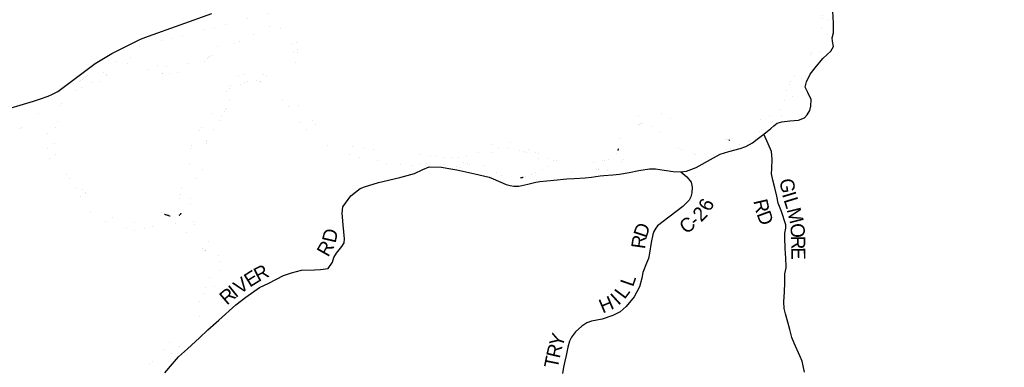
# Model space of a CAD drawing. Header units: feet. Extents: x 2045852 to 2423567, y 671180 to 1091522.
# Tile 19 of 101: x 2248180 to 2269205, y 850522 to 857942. Entities that reach past the tile are written whole.
import ezdxf

# ---------------------------------------------------------------- set-up
doc = ezdxf.new("R2010")
doc.units = ezdxf.units.FT
doc.header["$MEASUREMENT"] = 0
doc.linetypes.add('rr2', pattern=[0])
doc.linetypes.add('stream', pattern=[1.4, 0.7, -0.1, 0.1, -0.1, 0.1, -0.1, 0.1, -0.1])
for name, color, linetype in [('GM_X_County_Road', 3, 'Continuous'), ('GM_X_County_Road_Text', 3, 'Continuous'), ('GM_X_Major_River', 5, 'stream'), ('GM_X_Rail_Line', 7, 'rr2'), ('GM_X_US_Route', 1, 'Continuous')]:
    doc.layers.add(name, color=color, linetype=linetype)
doc.styles.add('Style-font30', font='font30.shx')

msp = doc.modelspace()

# ---------------------------------------------------------------- linework, layer by layer
at = {"layer": 'GM_X_County_Road', "flags": 128}
for points in [[(2264941, 850421), (2264907, 850552), (2264888, 850652), (2264836, 850768), (2264717, 851035), (2264669, 851160), (2264627, 851326), (2264585, 851488), (2264535, 851663), (2264507, 851775), (2264495, 851919), (2264510, 852130), (2264520, 852326), (2264516, 852457), (2264521, 852519), (2264546, 852645), (2264539, 852884), (2264536, 852922), (2264526, 853092), (2264518, 853260), (2264522, 853389), (2264537, 853489), (2264538, 853563), (2264448, 853846), (2264377, 854028), (2264347, 854176), (2264307, 854353), (2264261, 854515), (2264235, 854653), (2264244, 854765), (2264249, 854968), (2264235, 855128), (2264163, 855295), (2264070, 855500), (2264222, 855621), (2264284, 855676), (2264353, 855731), (2264457, 855760), (2264628, 855785), (2264810, 855801), (2264938, 855849), (2264999, 855908), (2265052, 856007), (2265073, 856097), (2265079, 856236), (2265007, 856391), (2264955, 856502), (2264978, 856619), (2265062, 856776), (2265166, 856914), (2265333, 857115), (2265424, 857198), (2265500, 857267), (2265558, 857368), (2265535, 857486), (2265532, 857552), (2265560, 857661), (2265556, 857867), (2265542, 858125)], [(2251280, 850403), (2251443, 850599), (2251569, 850745), (2251761, 850920), (2252020, 851151), (2252198, 851319), (2252431, 851525), (2252797, 851853), (2253007, 852022), (2253304, 852227), (2253503, 852318), (2253813, 852483), (2253984, 852539), (2254195, 852594), (2254473, 852604), (2254607, 852610), (2254767, 852629), (2254858, 852766), (2254891, 852863), (2254944, 852958), (2255058, 853104), (2255107, 853181), (2255118, 853265), (2255086, 853561), (2255063, 853811), (2255077, 853946), (2255252, 854181), (2255448, 854336), (2255540, 854377), (2255843, 854466), (2256296, 854574), (2256611, 854661), (2256790, 854743), (2256925, 854798), (2257188, 854791), (2257342, 854765), (2257513, 854734), (2257896, 854651), (2258207, 854579), (2258288, 854548), (2258568, 854426), (2258654, 854401), (2258734, 854388), (2258836, 854392), (2259030, 854432), (2259202, 854471), (2259287, 854488), (2259583, 854516), (2259865, 854542), (2260019, 854554), (2260255, 854566), (2260387, 854582), (2260577, 854612), (2260651, 854615), (2260847, 854630), (2260987, 854642), (2261194, 854681), (2261400, 854726), (2261632, 854761), (2261756, 854759), (2261942, 854730), (2262137, 854700), (2262299, 854695), (2262419, 854706), (2262622, 854787), (2262994, 854995), (2263139, 855073), (2263324, 855129), (2263563, 855193), (2263683, 855235), (2263828, 855313), (2263931, 855392), (2264070, 855500)], [(2262299, 854695), (2262427, 854588), (2262520, 854472), (2262538, 854370), (2262532, 854245), (2262511, 854159), (2262476, 854092), (2262341, 853954), (2261922, 853636), (2261801, 853542), (2261765, 853493), (2261724, 853421), (2261697, 853354), (2261664, 853185), (2261631, 852960), (2261604, 852844), (2261567, 852743), (2261486, 852548), (2261466, 852425), (2261416, 852242), (2261301, 852030), (2261132, 851823), (2260999, 851709), (2260846, 851625), (2260615, 851547), (2260388, 851504), (2260292, 851469), (2260187, 851401), (2260051, 851277), (2259962, 851163), (2259919, 851077), (2259885, 850952), (2259851, 850771), (2259823, 850651), (2259789, 850524), (2259768, 850387)]]:
    msp.add_lwpolyline(points, dxfattribs=at)
at = {"layer": 'GM_X_Major_River'}
for p, q in [((2263342, 855364), (2263322, 855368)), ((2260963, 855194), (2260953, 855150)), ((2258873, 854571), (2258930, 854579)), ((2251390, 853749), (2251276, 853784)), ((2251587, 853770), (2251627, 853810))]:
    msp.add_line(p, q, dxfattribs=at)
at = {"layer": 'GM_X_Major_River', "ltscale": 0.333, "const_width": 0.18, "flags": 128}
for points in [[(2263596, 855285), (2263612, 855304), (2263682, 855318), (2263745, 855343), (2263804, 855408), (2263863, 855467), (2263925, 855524), (2263990, 855579), (2264053, 855631), (2264114, 855684), (2264180, 855733), (2264247, 855772), (2264314, 855805), (2264384, 855840), (2264449, 855873), (2264515, 855919), (2264576, 855984), (2264611, 856049), (2264634, 856117), (2264659, 856186), (2264680, 856252), (2264692, 856316), (2264703, 856384), (2264736, 856447), (2264765, 856513), (2264796, 856582), (2264843, 856646), (2264883, 856707), (2264924, 856773), (2264967, 856838), (2265028, 856901), (2265087, 856962), (2265138, 857030), (2265177, 857101), (2265216, 857159), (2265258, 857220), (2265289, 857270), (2265322, 857339), (2265351, 857403), (2265371, 857453), (2265396, 857528), (2265421, 857600), (2265438, 857664), (2265459, 857739), (2265450, 857811), (2265449, 857879), (2265451, 857943), (2265454, 858009), (2265461, 858079), (2265462, 858147), (2265459, 858221), (2265453, 858283), (2265440, 858349), (2265431, 858415), (2265414, 858485), (2265389, 858557), (2265367, 858616), (2265344, 858678), (2265319, 858746), (2265291, 858810), (2265262, 858879), (2265233, 858941), (2265196, 859015), (2265160, 859084), (2265129, 859156), (2265106, 859208), (2265044, 859279), (2264995, 859342), (2264929, 859380), (2264869, 859401), (2264802, 859432), (2264734, 859471), (2264666, 859520), (2264599, 859578), (2264530, 859639), (2264476, 859702), (2264411, 859761), (2264355, 859819), (2264290, 859886), (2264249, 859950), (2264203, 860015), (2264144, 860076), (2264099, 860142), (2264053, 860203), (2264004, 860271), (2263949, 860332), (2263891, 860395), (2263824, 860467), (2263761, 860528), (2263699, 860597), (2263636, 860658), (2263596, 860720), (2263529, 860781), (2263462, 860836), (2263402, 860888), (2263347, 860951), (2263305, 861013), (2263252, 861080)], [(2263222, 860906), (2263273, 860844), (2263315, 860781), (2263362, 860717), (2263423, 860666), (2263471, 860602), (2263518, 860537), (2263571, 860478), (2263631, 860410), (2263678, 860339), (2263727, 860273), (2263773, 860206), (2263830, 860152), (2263880, 860087), (2263949, 860030), (2264006, 859969), (2264034, 859917), (2264075, 859863), (2264135, 859816), (2264192, 859775), (2264230, 859711), (2264299, 859650), (2264367, 859591), (2264408, 859537), (2264449, 859478), (2264509, 859424), (2264576, 859367), (2264638, 859324), (2264700, 859297), (2264766, 859261), (2264819, 859228), (2264887, 859187), (2264953, 859148), (2265010, 859084), (2265061, 859027), (2265097, 858961), (2265114, 858907), (2265143, 858848), (2265189, 858790), (2265212, 858729), (2265225, 858663), (2265241, 858603), (2265262, 858533), (2265273, 858465), (2265280, 858403), (2265278, 858353), (2265285, 858283), (2265294, 858217), (2265299, 858145), (2265301, 858095), (2265316, 858031), (2265325, 857959), (2265325, 857893), (2265318, 857825), (2265305, 857755), (2265286, 857687), (2265261, 857620), (2265232, 857552), (2265197, 857481), (2265197, 857447)], [(2251627, 853810), (2251564, 853869), (2251550, 853923), (2251549, 853993), (2251564, 854058), (2251587, 854122), (2251610, 854198), (2251625, 854271), (2251626, 854341), (2251632, 854407), (2251651, 854475), (2251718, 854528), (2251741, 854588), (2251753, 854641), (2251802, 854697), (2251823, 854762), (2251816, 854824), (2251808, 854889), (2251795, 854957), (2251786, 855023), (2251793, 855093), (2251810, 855160), (2251839, 855230), (2251871, 855293), (2251900, 855361), (2251929, 855412), (2251966, 855476), (2252005, 855543), (2252044, 855613), (2252072, 855666), (2252109, 855718), (2252150, 855769), (2252188, 855819), (2252217, 855872), (2252252, 855922), (2252313, 855985), (2252383, 856042), (2252424, 856101), (2252455, 856151), (2252490, 856205), (2252526, 856272), (2252559, 856336), (2252608, 856409), (2252653, 856480), (2252684, 856536), (2252727, 856609), (2252776, 856674), (2252830, 856728), (2252895, 856753), (2252951, 856774), (2253014, 856789), (2253086, 856804), (2253152, 856811), (2253220, 856811), (2253286, 856804), (2253356, 856789), (2253416, 856764), (2253476, 856729), (2253537, 856671), (2253662, 856561), (2253730, 856518), (2253807, 856463), (2253868, 856472), (2253868, 856544), (2253873, 856606), (2253880, 856666), (2253891, 856728), (2253909, 856792), (2253932, 856861), (2253957, 856929), (2253974, 856983), (2253995, 857042), (2254007, 857110), (2254016, 857174), (2254027, 857240), (2254030, 857302), (2254028, 857354), (2254005, 857422), (2253960, 857490), (2253907, 857555), (2253845, 857602), (2253775, 857641), (2253709, 857667), (2253640, 857690), (2253578, 857697), (2253514, 857710), (2253447, 857705), (2253387, 857702), (2253321, 857688), (2253259, 857667), (2253204, 857644), (2253133, 857603), (2253071, 857570), (2252998, 857535), (2252946, 857512), (2252875, 857480), (2252809, 857453), (2252745, 857428), (2252712, 857409)], [(2254059, 856214), (2254034, 856276), (2254018, 856343), (2254015, 856417), (2254006, 856487), (2254003, 856549), (2254006, 856618), (2254016, 856684), (2254025, 856748), (2254034, 856814), (2254041, 856876), (2254053, 856928), (2254070, 856989), (2254079, 857049), (2254094, 857117), (2254113, 857245), (2254120, 857316), (2254109, 857380), (2254102, 857447), (2254072, 857513), (2254023, 857587), (2253958, 857642), (2253890, 857683), (2253830, 857708), (2253766, 857745), (2253695, 857784), (2253631, 857798), (2253559, 857799), (2253491, 857796), (2253422, 857793), (2253354, 857794), (2253282, 857787), (2253214, 857764), (2253143, 857729), (2253074, 857690), (2253010, 857667), (2252935, 857630), (2252873, 857600), (2252806, 857561), (2252740, 857524), (2252677, 857485), (2252613, 857464), (2252593, 857454)], [(2252593, 857454), (2252514, 857423), (2252447, 857386), (2252387, 857359), (2252319, 857334), (2252256, 857307), (2252187, 857264), (2252119, 857205), (2252050, 857149), (2251997, 857110), (2251935, 857079), (2251868, 857050), (2251804, 857019), (2251733, 856998), (2251659, 856977), (2251591, 856960)], [(2252712, 857409), (2252646, 857374), (2252585, 857352), (2252519, 857321), (2252442, 857272), (2252369, 857225), (2252305, 857188), (2252240, 857149), (2252180, 857104), (2252121, 857051), (2252052, 856992), (2251987, 856964), (2251925, 856925), (2251854, 856882), (2251786, 856851), (2251719, 856830)], [(2265197, 857447), (2265172, 857383), (2265135, 857308), (2265104, 857254), (2265056, 857187), (2264995, 857139), (2264936, 857080), (2264879, 857017), (2264822, 856946), (2264789, 856882), (2264752, 856815), (2264718, 856743), (2264679, 856678), (2264644, 856618), (2264623, 856563), (2264594, 856493), (2264564, 856431), (2264543, 856370), (2264536, 856304), (2264519, 856244), (2264492, 856173), (2264460, 856109), (2264407, 856042), (2264346, 855979), (2264285, 855941), (2264223, 855912), (2264158, 855887), (2264096, 855862), (2264027, 855823), (2263953, 855784), (2263894, 855748), (2263825, 855701), (2263759, 855650), (2263702, 855581), (2263643, 855536), (2263576, 855497), (2263510, 855470), (2263452, 855450), (2263381, 855431), (2263325, 855400), (2263264, 855379), (2263194, 855362), (2263065, 855309), (2263011, 855278), (2262948, 855257), (2262878, 855242), (2262812, 855223), (2262741, 855217), (2262674, 855256), (2262612, 855297), (2262546, 855330), (2262472, 855343), (2262407, 855386), (2262343, 855424), (2262283, 855467), (2262232, 855528), (2262203, 855598), (2262171, 855660), (2262144, 855723), (2262109, 855785), (2262061, 855847), (2262002, 855904), (2261930, 855935), (2261858, 855954), (2261786, 855961), (2261718, 855952), (2261654, 855947), (2261587, 855937), (2261521, 855906), (2261458, 855885), (2261392, 855866), (2261324, 855835), (2261263, 855800), (2261198, 855764), (2261142, 855703), (2261101, 855640), (2261066, 855572), (2261041, 855505), (2261024, 855455), (2261005, 855327), (2260963, 855194)], [(2251591, 856960), (2251520, 856953), (2251450, 856941), (2251382, 856938), (2251314, 856943), (2251252, 856940), (2251174, 856947), (2251110, 856962), (2251046, 856979), (2250978, 856996), (2250914, 857030), (2250846, 857065), (2250778, 857088), (2250711, 857105), (2250643, 857120), (2250575, 857127), (2250512, 857130), (2250444, 857126), (2250376, 857109), (2250306, 857088), (2250237, 857051), (2250172, 857000), (2250103, 856953), (2250051, 856892), (2249986, 856837), (2249925, 856779), (2249874, 856740), (2249814, 856695), (2249747, 856636), (2249678, 856589), (2249606, 856546), (2249537, 856511), (2249460, 856470), (2249394, 856431), (2249341, 856413), (2249279, 856380), (2249220, 856339), (2249160, 856290), (2249109, 856221), (2249072, 856151), (2249017, 856084), (2248972, 856016), (2248929, 855949), (2248896, 855890), (2248870, 855832), (2248804, 855691), (2248781, 855623), (2248778, 855573), (2248774, 855517), (2248769, 855448), (2248772, 855394), (2248771, 855322), (2248773, 855264), (2248780, 855192), (2248797, 855112), (2248812, 855039), (2248817, 854971), (2248869, 854915), (2248920, 854888), (2248990, 854841), (2249041, 854787), (2249087, 854720), (2249140, 854673), (2249194, 854615), (2249247, 854552), (2249298, 854468), (2249326, 854407), (2249361, 854355), (2249390, 854290), (2249432, 854226), (2249526, 854089), (2249559, 854015), (2249589, 853954), (2249630, 853886), (2249680, 853843), (2249735, 853802), (2249795, 853752), (2249860, 853707), (2249922, 853672), (2249988, 853641), (2250056, 853612), (2250127, 853580), (2250197, 853553), (2250247, 853542), (2250303, 853529), (2250369, 853514), (2250441, 853491), (2250505, 853477), (2250567, 853462), (2250635, 853449), (2250707, 853446), (2250759, 853461), (2250820, 853473), (2250890, 853492), (2251021, 853534), (2251087, 853561), (2251154, 853588), (2251220, 853599), (2251286, 853602), (2251354, 853600), (2251394, 853609)], [(2251719, 856830), (2251653, 856821), (2251589, 856816), (2251523, 856799), (2251458, 856784), (2251392, 856786), (2251326, 856791), (2251272, 856800), (2251212, 856801), (2251146, 856812), (2251078, 856822), (2251010, 856837), (2250944, 856868), (2250882, 856895), (2250815, 856924), (2250751, 856951), (2250685, 856971), (2250621, 856986), (2250551, 856991), (2250485, 857000), (2250419, 856995), (2250356, 856986), (2250282, 856953), (2250219, 856916), (2250159, 856878), (2250094, 856825), (2250033, 856756), (2249966, 856699), (2249903, 856636), (2249846, 856573), (2249782, 856542), (2249719, 856496), (2249645, 856451), (2249580, 856414), (2249511, 856381), (2249439, 856334), (2249370, 856279), (2249305, 856236), (2249250, 856169), (2249193, 856104), (2249141, 856044), (2249100, 855991), (2249069, 855941), (2249030, 855872), (2248995, 855802), (2248963, 855729), (2248948, 855679), (2248929, 855607), (2248922, 855538), (2248913, 855468), (2248917, 855416), (2248922, 855348), (2248933, 855278), (2248934, 855208), (2248939, 855136), (2248951, 855068), (2248972, 855007), (2249017, 854955), (2249077, 854910), (2249210, 854820), (2249262, 854782), (2249327, 854721), (2249369, 854652), (2249402, 854582), (2249427, 854516), (2249452, 854446), (2249486, 854383), (2249533, 854311), (2249586, 854244), (2249621, 854182), (2249647, 854127), (2249688, 854051), (2249731, 853982), (2249783, 853924), (2249850, 853873), (2249914, 853824), (2249983, 853779), (2250047, 853752), (2250117, 853733), (2250179, 853715), (2250231, 853694), (2250293, 853675), (2250345, 853657), (2250413, 853638), (2250545, 853624), (2250613, 853609), (2250675, 853602), (2250739, 853602), (2250807, 853605), (2250873, 853618), (2250934, 853657), (2251001, 853696), (2251071, 853751), (2251136, 853804), (2251203, 853833), (2251273, 853842), (2251327, 853838), (2251395, 853819), (2251457, 853792), (2251521, 853777), (2251587, 853770)], [(2251912, 854470), (2251908, 854474), (2251946, 854533), (2251989, 854600), (2252028, 854670), (2252075, 854739), (2252092, 854791), (2252115, 854861), (2252115, 854926), (2252104, 854993), (2252097, 855057), (2252106, 855128), (2252147, 855190), (2252179, 855251), (2252176, 855319), (2252177, 855391), (2252222, 855455), (2252257, 855506), (2252297, 855558), (2252338, 855625), (2252385, 855700), (2252428, 855764), (2252467, 855833), (2252512, 855904), (2252553, 855974), (2252590, 856039), (2252617, 856101), (2252645, 856169), (2252670, 856238), (2252701, 856308), (2252730, 856359), (2252771, 856417), (2252815, 856478), (2252870, 856539), (2252941, 856588), (2253005, 856616), (2253068, 856629), (2253136, 856638), (2253204, 856641), (2253274, 856634), (2253338, 856621), (2253388, 856599), (2253456, 856566), (2253519, 856529), (2253587, 856466), (2253642, 856405), (2253694, 856341), (2253751, 856284), (2253820, 856219), (2253866, 856155), (2253911, 856092), (2253962, 856030), (2254008, 855969), (2254057, 855902)], [(2260451, 854899), (2260381, 854912), (2260327, 854916), (2260254, 854919), (2260178, 854920), (2260112, 854921), (2260060, 854918), (2259996, 854923), (2259938, 854923), (2259880, 854916), (2259828, 854917), (2259757, 854922), (2259681, 854933), (2259613, 854941), (2259547, 854946), (2259479, 854967), (2259416, 854990), (2259350, 855029), (2259280, 855068), (2259220, 855106), (2259149, 855139), (2259081, 855166), (2259015, 855189), (2258951, 855206), (2258885, 855235), (2258813, 855259), (2258738, 855286), (2258676, 855319), (2258608, 855334), (2258538, 855339), (2258472, 855336), (2258405, 855325), (2258337, 855310), (2258267, 855278), (2258194, 855235), (2258143, 855204), (2258091, 855177), (2257956, 855099), (2257883, 855078), (2257815, 855060), (2257755, 855041), (2257696, 855034), (2257628, 855027), (2257556, 855010), (2257484, 854997), (2257421, 854996), (2257347, 854989), (2257293, 854991), (2257219, 854994), (2257153, 854997), (2257089, 855008), (2257019, 855021), (2256959, 855028), (2256895, 855038), (2256831, 855041), (2256763, 855058), (2256701, 855071), (2256637, 855088), (2256567, 855117), (2256497, 855145), (2256425, 855166), (2256359, 855173), (2256285, 855180), (2256225, 855175), (2256161, 855154), (2256094, 855153), (2256034, 855157), (2255916, 855155), (2255850, 855166), (2255786, 855165), (2255718, 855175), (2255652, 855178), (2255588, 855189), (2255516, 855196), (2255450, 855203), (2255390, 855212), (2255290, 855235), (2255216, 855244), (2255146, 855261), (2255082, 855286), (2255012, 855307), (2254942, 855331), (2254870, 855368), (2254817, 855395), (2254745, 855440), (2254678, 855493), (2254628, 855529), (2254570, 855588), (2254517, 855661), (2254484, 855723), (2254441, 855786), (2254393, 855854), (2254332, 855923), (2254269, 855980), (2254195, 856033), (2254146, 856089), (2254106, 856160), (2254061, 856224), (2254059, 856214)], [(2254057, 855902), (2254069, 855902), (2254113, 855840), (2254150, 855779), (2254197, 855711), (2254306, 855581), (2254367, 855507), (2254418, 855446), (2254482, 855393), (2254542, 855353), (2254609, 855322), (2254659, 855301), (2254721, 855268), (2254785, 855238), (2254853, 855205), (2254914, 855174), (2255038, 855116), (2255088, 855096), (2255154, 855081), (2255216, 855062), (2255269, 855045), (2255339, 855025), (2255413, 855004), (2255485, 854989), (2255545, 854984), (2255611, 854967), (2255681, 854952), (2255751, 854941), (2255817, 854932), (2255885, 854916), (2255955, 854901), (2256025, 854878), (2256083, 854879), (2256155, 854870), (2256225, 854869), (2256293, 854862), (2256343, 854852), (2256415, 854845), (2256486, 854842), (2256544, 854837), (2256612, 854834), (2256674, 854839), (2256742, 854845), (2256805, 854870), (2256869, 854873), (2256937, 854878), (2257009, 854875), (2257081, 854882), (2257149, 854871), (2257199, 854861), (2257277, 854844), (2257351, 854831), (2257401, 854818), (2257473, 854809), (2257529, 854808), (2257583, 854796), (2257655, 854783), (2257721, 854770), (2257795, 854753), (2257857, 854728), (2257907, 854716), (2257959, 854711), (2258029, 854702), (2258097, 854689), (2258165, 854670), (2258229, 854642), (2258295, 854619), (2258345, 854596), (2258410, 854563), (2258476, 854534), (2258536, 854522), (2258600, 854499), (2258666, 854482), (2258732, 854475), (2258796, 854456), (2258864, 854454), (2258930, 854475), (2258993, 854492), (2259057, 854491), (2259127, 854512), (2259182, 854531), (2259254, 854550), (2259318, 854574), (2259381, 854591), (2259453, 854616), (2259522, 854639), (2259590, 854652), (2259654, 854657), (2259706, 854669), (2259757, 854680), (2259825, 854679), (2259879, 854690), (2259949, 854705), (2260016, 854714), (2260086, 854720), (2260152, 854731), (2260204, 854736), (2260270, 854737), (2260333, 854748), (2260405, 854750), (2260459, 854747)], [(2260581, 854745), (2260599, 854747), (2260675, 854740), (2260739, 854737), (2260806, 854756), (2260860, 854786), (2260931, 854829), (2260992, 854880), (2261052, 854933), (2261107, 854994), (2261156, 855060), (2261201, 855131), (2261240, 855194), (2261261, 855258), (2261271, 855320), (2261266, 855384), (2261273, 855454), (2261278, 855522), (2261295, 855591), (2261339, 855653), (2261398, 855704), (2261461, 855725), (2261525, 855732), (2261597, 855707), (2261666, 855679), (2261730, 855634), (2261790, 855583), (2261849, 855528), (2261972, 855407), (2262037, 855354), (2262103, 855307), (2262173, 855255), (2262240, 855212), (2262365, 855134), (2262435, 855105), (2262501, 855087), (2262567, 855078), (2262641, 855069), (2262711, 855064), (2262778, 855059), (2262850, 855058), (2262922, 855063), (2262990, 855068), (2263052, 855086), (2263115, 855101), (2263183, 855130), (2263258, 855155), (2263318, 855180), (2263391, 855203), (2263463, 855234), (2263531, 855261), (2263596, 855285)], [(2263322, 855368), (2263254, 855343), (2263263, 855287), (2263335, 855290), (2263400, 855319), (2263466, 855350), (2263469, 855400), (2263405, 855381), (2263342, 855364)], [(2258930, 854579), (2259002, 854590), (2259072, 854623), (2259135, 854648), (2259199, 854679), (2259262, 854712), (2259330, 854733), (2259395, 854768), (2259468, 854821), (2259418, 854880), (2259355, 854915), (2259293, 854952), (2259231, 854982), (2259181, 855001), (2259113, 855028), (2259046, 855071), (2258980, 855109), (2258908, 855138), (2258842, 855161), (2258773, 855194), (2258705, 855201), (2258642, 855208), (2258574, 855217), (2258506, 855217), (2258438, 855200), (2258370, 855181), (2258305, 855154), (2258240, 855109), (2258174, 855060), (2258105, 855007), (2258034, 854980), (2257972, 854953), (2257906, 854945), (2257834, 854946), (2257772, 854949), (2257707, 854952), (2257637, 854913)], [(2260953, 855150), (2260912, 855077), (2260861, 855021), (2260798, 854986), (2260732, 854955), (2260666, 854936), (2260599, 854923), (2260535, 854914), (2260481, 854912), (2260451, 854899)], [(2257637, 854913), (2257643, 854905), (2257710, 854870), (2257772, 854859), (2257843, 854850), (2257907, 854853), (2257971, 854853), (2258037, 854848), (2258107, 854821), (2258175, 854788), (2258244, 854749), (2258310, 854712), (2258376, 854676), (2258443, 854635), (2258505, 854596), (2258575, 854573), (2258639, 854558), (2258711, 854557)], [(2260459, 854747), (2260511, 854744), (2260581, 854745)], [(2252453, 852638), (2252466, 852698), (2252470, 852758), (2252467, 852812), (2252442, 852878), (2252417, 852942), (2252401, 853002), (2252358, 853069), (2252317, 853131), (2252251, 853186), (2252188, 853243), (2252114, 853292), (2252055, 853343), (2252005, 853409), (2251956, 853462), (2251919, 853536), (2251895, 853600), (2251876, 853663), (2251863, 853725), (2251839, 853795), (2251830, 853857), (2251827, 853923), (2251824, 853993), (2251814, 854049), (2251821, 854113), (2251818, 854163), (2251824, 854213), (2251843, 854277), (2251868, 854348), (2251891, 854418), (2251912, 854470)], [(2258711, 854557), (2258741, 854553), (2258807, 854554), (2258873, 854571)], [(2251276, 853784), (2251206, 853761), (2251151, 853710), (2251217, 853677), (2251287, 853672), (2251355, 853691), (2251390, 853749)], [(2251394, 853609), (2251465, 853614), (2251524, 853593), (2251590, 853574), (2251652, 853536), (2251695, 853473), (2251727, 853411), (2251796, 853360), (2251842, 853295), (2251905, 853235), (2251972, 853178), (2252036, 853117), (2252103, 853054), (2252167, 852989), (2252226, 852923), (2252287, 852852)], [(2252287, 852852), (2252317, 852792), (2252316, 852740), (2252307, 852684), (2252293, 852634), (2252282, 852578), (2252255, 852515), (2252232, 852455), (2252208, 852389), (2252187, 852324), (2252168, 852258), (2252149, 852200), (2252128, 852131), (2252101, 852061), (2252067, 851996), (2252022, 851930), (2251973, 851861), (2251934, 851788), (2251883, 851712), (2251828, 851649), (2251755, 851572), (2251726, 851499), (2251703, 851445), (2251681, 851395), (2251652, 851344), (2251595, 851280), (2251542, 851219), (2251479, 851152), (2251415, 851093), (2251378, 851043), (2251337, 850976), (2251272, 850923), (2251217, 850850), (2251175, 850788), (2251116, 850727), (2251047, 850678), (2250992, 850621), (2250929, 850560), (2250874, 850487), (2250838, 850435), (2250801, 850370), (2250776, 850300), (2250761, 850250), (2250739, 850195), (2250712, 850129), (2250673, 850058), (2250636, 849994), (2250621, 849926), (2250599, 849871), (2250570, 849801), (2250531, 849744), (2250470, 849679), (2250421, 849621), (2250354, 849568), (2250290, 849549), (2250218, 849540), (2250152, 849531), (2250085, 849528), (2250013, 849517), (2249943, 849520), (2249891, 849532), (2249825, 849545), (2249765, 849568), (2249699, 849593), (2249635, 849600), (2249567, 849612), (2249503, 849621), (2249447, 849634), (2249379, 849649), (2249309, 849648), (2249247, 849635), (2249187, 849635), (2249115, 849638), (2249046, 849621), (2248978, 849642), (2248927, 849655), (2248861, 849668), (2248797, 849690), (2248745, 849703), (2248677, 849712), (2248610, 849707), (2248542, 849690), (2248474, 849659), (2248411, 849635), (2248347, 849604), (2248276, 849587), (2248208, 849592), (2248140, 849599), (2248072, 849600), (2248004, 849603), (2247942, 849620), (2247880, 849624), (2247810, 849629), (2247742, 849644), (2247678, 849653), (2247614, 849666), (2247552, 849675), (2247480, 849689), (2247412, 849698), (2247342, 849703), (2247304, 849691)], [(2247366, 849445), (2247393, 849453), (2247455, 849460), (2247523, 849459), (2247591, 849446), (2247665, 849447), (2247728, 849462), (2247798, 849456), (2247860, 849447), (2247910, 849436), (2247982, 849429), (2248055, 849474), (2248119, 849505), (2248191, 849474), (2248257, 849462), (2248321, 849425), (2248384, 849378), (2248450, 849363), (2248514, 849354), (2248582, 849353), (2248650, 849353), (2248723, 849368), (2248787, 849385), (2248853, 849394), (2248928, 849407), (2248994, 849422), (2249060, 849433), (2249130, 849442), (2249201, 849443), (2249269, 849456), (2249341, 849450), (2249411, 849455), (2249473, 849458), (2249525, 849455), (2249592, 849450), (2249658, 849445), (2249722, 849435), (2249798, 849424), (2249866, 849411), (2249936, 849402), (2250000, 849387), (2250064, 849386), (2250134, 849375), (2250208, 849370), (2250274, 849355), (2250344, 849359), (2250418, 849374), (2250485, 849409), (2250538, 849450), (2250614, 849499), (2250657, 849566), (2250712, 849634), (2250745, 849685), (2250767, 849737), (2250792, 849808), (2250809, 849872), (2250822, 849922), (2250836, 849988), (2250863, 850055), (2250888, 850121), (2250923, 850194), (2250948, 850248), (2250995, 850317), (2251033, 850383), (2251082, 850452), (2251129, 850521), (2251178, 850581), (2251239, 850634), (2251306, 850695), (2251368, 850752), (2251431, 850819), (2251492, 850868), (2251533, 850918), (2251592, 850973), (2251666, 851020), (2251731, 851071), (2251774, 851124), (2251823, 851186), (2251863, 851257), (2251894, 851325), (2251913, 851378), (2251936, 851446), (2251957, 851496), (2251985, 851565), (2252026, 851637), (2252053, 851688), (2252112, 851761), (2252157, 851829), (2252188, 851882), (2252220, 851946), (2252249, 851999), (2252272, 852049), (2252296, 852109), (2252327, 852178), (2252346, 852250), (2252367, 852315), (2252382, 852379), (2252395, 852447), (2252417, 852509), (2252436, 852574), (2252453, 852638)]]:
    msp.add_lwpolyline(points, dxfattribs=at)
at = {"layer": 'GM_X_Rail_Line', "ltscale": 0.125, "const_width": 0.18, "flags": 128}
msp.add_lwpolyline([(2217950, 829261), (2220429, 830219), (2223258, 831294), (2226721, 832615), (2228283, 833212), (2230773, 834169), (2231289, 834375), (2231632, 834520), (2231911, 834638), (2232118, 834755), (2232486, 834989), (2232865, 835240), (2233219, 835521), (2233481, 835741), (2233687, 835948), (2233888, 836163), (2234178, 836494), (2234371, 836730), (2236370, 839681), (2239297, 844043), (2241860, 847880), (2243422, 850190), (2244042, 851143), (2244624, 851951), (2245083, 852529), (2245381, 852893), (2245946, 853539), (2246324, 853932), (2246965, 854568), (2247872, 855375), (2248849, 856160), (2249634, 856748), (2250062, 857050), (2250291, 857196), (2250665, 857349), (2253230, 858010), (2255204, 858531), (2256220, 858797), (2256813, 858963), (2257260, 859107), (2257753, 859295), (2258222, 859486), (2259046, 859878), (2259815, 860274), (2262396, 861623), (2265232, 863100), (2268897, 865009), (2269251, 865203), (2269519, 865347), (2272899, 867636), (2273912, 868249), (2275248, 869153), (2275542, 869370), (2275765, 869561), (2275979, 869809), (2276186, 870107), (2277007, 871584), (2277189, 871927), (2277363, 872203), (2277530, 872405), (2277699, 872576), (2277900, 872702), (2278108, 872830), (2278294, 872913), (2278522, 872988), (2278782, 873019), (2279137, 873011), (2279460, 872974), (2279702, 872902), (2279907, 872846), (2280149, 872820), (2280451, 872858), (2281056, 872976), (2282029, 873161), (2284291, 873472), (2285443, 873685), (2285804, 873711), (2286259, 873663)], dxfattribs=at)
at = {"layer": 'GM_X_US_Route', "flags": 128}
for points in [[(2248625, 856255), (2248626, 856256), (2248786, 856309), (2248883, 856349), (2248993, 856412), (2249504, 856792), (2249707, 856943), (2249789, 857005), (2250146, 857223), (2250549, 857422), (2250763, 857525), (2250931, 857591), (2252282, 858075)], [(2243158, 851135), (2244346, 852891), (2244787, 853476), (2245407, 854119), (2245607, 854359), (2246077, 854714), (2246826, 855249), (2247112, 855466), (2247535, 855778), (2247726, 855911), (2247856, 855996), (2247998, 856059), (2248187, 856115), (2248477, 856206), (2248625, 856255)]]:
    msp.add_lwpolyline(points, dxfattribs=at)

# ---------------------------------------------------------------- texts
at = {"layer": 'GM_X_County_Road_Text', "style": 'Style-font30'}
for s, rotation, p in [('G', 277.5552, (2264408, 854532)), ('I', 286.8535, (2264454, 854218)), ('6', 63.7969, (2262924, 853829)), ('R', 282.9788, (2263845, 854075)), ('L', 287.1186, (2264491, 854099)), ('2', 45.2452, (2262733, 853612)), ('D', 290.3598, (2263912, 853796)), ('M', 284.2225, (2264555, 853888)), ('C', 37.7863, (2262412, 853353)), ('-', 40.1444, (2262617, 853513)), ('D', 77.111, (2254923, 853161)), ('D', 71.5455, (2261563, 853267)), ('O', 274.3244, (2264633, 853586)), ('R', 60.4628, (2254768, 852860)), ('R', 81.8936, (2261531, 853037)), ('R', 270.7221, (2264653, 853328)), ('E', 270.6857, (2264656, 853081)), ('E', 32.1648, (2253093, 852221)), ('R', 27.4099, (2253278, 852338)), ('V', 35.7646, (2252883, 852070)), ('L', 70.7494, (2261276, 852226)), ('R', 40.6186, (2252606, 851836)), ('I', 38.995, (2252791, 851995)), ('L', 53.3931, (2261097, 851960)), ('H', 22.8595, (2260629, 851669)), ('I', 42.3378, (2260964, 851831)), ('Y', 72.1618, (2259764, 850934)), ('R', 77.1215, (2259711, 850701)), ('T', 78.6766, (2259668, 850483))]:
    msp.add_text(s, height=300, rotation=rotation, dxfattribs=at).set_placement(p)

doc.saveas('drawing.dxf')
